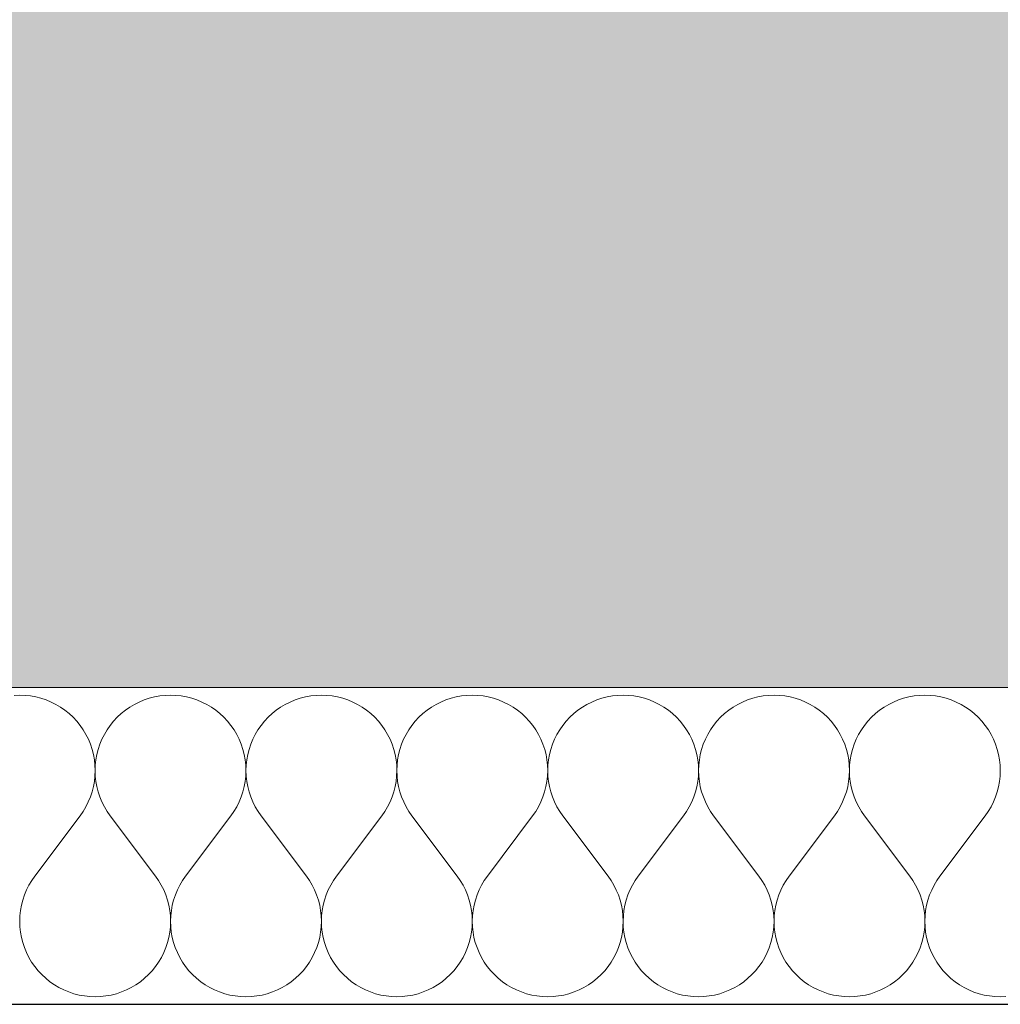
# Model space of a CAD drawing. Header units: millimetres. Extents: x -25972 to 4516, y -2839 to 20217.
# Tile 84 of 114: x -9676 to -9181, y 192 to 689. Entities that reach past the tile are written whole.
import ezdxf

# ---------------------------------------------------------------- set-up
doc = ezdxf.new("R2010")
doc.units = ezdxf.units.MM
doc.header["$MEASUREMENT"] = 0
doc.linetypes.add('Wipeout_Contour', pattern=[1000, 0, -1000])
for name, color, linetype in [('7._POHLED ZÁPADNÍ_1_3D prvky fasada nove', 7, 'Continuous'), ('7._POHLED ZÁPADNÍ_1_Konstrukce - nosné', 7, 'Continuous'), ('7._POHLED ZÁPADNÍ_1_Nové_Konstrukce - nosné', 7, 'Continuous'), ('7._POHLED ZÁPADNÍ_1_Nové_Výplně – Řezové', 7, 'Continuous'), ('7._POHLED ZÁPADNÍ_1_Výplně – Řezové', 7, 'Continuous')]:
    doc.layers.add(name, color=color, linetype=linetype)

# ---------------------------------------------------------------- blocks, each defined once
blk = doc.blocks.new('*X7', base_point=(-26739.77, -6860.77))
at = {"layer": '7._POHLED ZÁPADNÍ_1_Nové_Výplně – Řezové', "color": 21, "linetype": 'Continuous', "lineweight": 20, "true_color": 0xffaaaa}
for p, q in [((-9676.18, 347.9), (-9678.9, 347.81)), ((-9673.46, 347.81), (-9676.18, 347.9)), ((-9670.76, 347.52), (-9673.46, 347.81)), ((-9668.08, 347.03), (-9670.76, 347.52)), ((-9665.44, 346.36), (-9668.08, 347.03)), ((-9662.86, 345.5), (-9665.44, 346.36)), ((-9660.35, 344.46), (-9662.86, 345.5)), ((-9657.92, 343.24), (-9660.35, 344.46)), ((-9615.82, 344.46), (-9618.26, 343.24)), ((-9613.31, 345.5), (-9615.82, 344.46)), ((-9610.73, 346.36), (-9613.31, 345.5)), ((-9608.09, 347.03), (-9610.73, 346.36)), ((-9605.41, 347.51), (-9608.09, 347.03)), ((-9602.71, 347.8), (-9605.41, 347.51)), ((-9599.99, 347.9), (-9602.71, 347.8)), ((-9597.27, 347.8), (-9599.99, 347.9)), ((-9594.57, 347.51), (-9597.27, 347.8)), ((-9591.89, 347.03), (-9594.57, 347.51)), ((-9589.25, 346.36), (-9591.89, 347.03)), ((-9586.67, 345.5), (-9589.25, 346.36)), ((-9584.16, 344.46), (-9586.67, 345.5)), ((-9581.73, 343.24), (-9584.16, 344.46)), ((-9539.63, 344.45), (-9542.06, 343.24)), ((-9537.12, 345.5), (-9539.63, 344.45)), ((-9534.54, 346.36), (-9537.12, 345.5)), ((-9531.9, 347.03), (-9534.54, 346.36)), ((-9529.22, 347.51), (-9531.9, 347.03)), ((-9526.52, 347.8), (-9529.22, 347.51)), ((-9523.8, 347.9), (-9526.52, 347.8)), ((-9521.08, 347.8), (-9523.8, 347.9)), ((-9518.38, 347.51), (-9521.08, 347.8)), ((-9515.7, 347.03), (-9518.38, 347.51)), ((-9513.06, 346.36), (-9515.7, 347.03)), ((-9510.48, 345.5), (-9513.06, 346.36)), ((-9507.97, 344.45), (-9510.48, 345.5)), ((-9505.54, 343.24), (-9507.97, 344.45)), ((-9463.44, 344.45), (-9465.87, 343.23)), ((-9460.93, 345.49), (-9463.44, 344.45)), ((-9458.35, 346.35), (-9460.93, 345.49)), ((-9455.71, 347.03), (-9458.35, 346.35)), ((-9453.03, 347.51), (-9455.71, 347.03)), ((-9450.33, 347.8), (-9453.03, 347.51)), ((-9447.61, 347.9), (-9450.33, 347.8)), ((-9444.89, 347.8), (-9447.61, 347.9)), ((-9442.19, 347.51), (-9444.89, 347.8)), ((-9439.51, 347.03), (-9442.19, 347.51)), ((-9436.87, 346.35), (-9439.51, 347.03)), ((-9434.29, 345.49), (-9436.87, 346.35)), ((-9431.78, 344.45), (-9434.29, 345.49)), ((-9429.35, 343.23), (-9431.78, 344.45)), ((-9387.25, 344.45), (-9389.68, 343.23)), ((-9384.74, 345.49), (-9387.25, 344.45)), ((-9382.16, 346.35), (-9384.74, 345.49)), ((-9379.52, 347.02), (-9382.16, 346.35)), ((-9376.84, 347.51), (-9379.52, 347.02)), ((-9374.14, 347.8), (-9376.84, 347.51)), ((-9371.42, 347.9), (-9374.14, 347.8)), ((-9368.7, 347.8), (-9371.42, 347.9)), ((-9366, 347.51), (-9368.7, 347.8)), ((-9363.32, 347.02), (-9366, 347.51)), ((-9360.68, 346.35), (-9363.32, 347.02)), ((-9358.1, 345.49), (-9360.68, 346.35)), ((-9355.59, 344.45), (-9358.1, 345.49)), ((-9353.16, 343.23), (-9355.59, 344.45)), ((-9311.06, 344.45), (-9313.49, 343.23)), ((-9308.55, 345.49), (-9311.06, 344.45)), ((-9305.97, 346.35), (-9308.55, 345.49)), ((-9303.33, 347.02), (-9305.97, 346.35)), ((-9300.65, 347.51), (-9303.33, 347.02)), ((-9297.95, 347.8), (-9300.65, 347.51)), ((-9295.23, 347.89), (-9297.95, 347.8)), ((-9292.51, 347.8), (-9295.23, 347.89)), ((-9289.81, 347.51), (-9292.51, 347.8)), ((-9287.13, 347.02), (-9289.81, 347.51)), ((-9284.49, 346.35), (-9287.13, 347.02)), ((-9281.91, 345.49), (-9284.49, 346.35)), ((-9279.4, 344.45), (-9281.91, 345.49)), ((-9276.97, 343.23), (-9279.4, 344.45)), ((-9234.87, 344.45), (-9237.3, 343.23)), ((-9232.36, 345.49), (-9234.87, 344.45)), ((-9229.78, 346.35), (-9232.36, 345.49)), ((-9227.14, 347.02), (-9229.78, 346.35)), ((-9224.46, 347.5), (-9227.14, 347.02)), ((-9221.76, 347.8), (-9224.46, 347.5)), ((-9219.04, 347.89), (-9221.76, 347.8)), ((-9216.32, 347.79), (-9219.04, 347.89)), ((-9213.62, 347.5), (-9216.32, 347.79)), ((-9210.94, 347.02), (-9213.62, 347.5)), ((-9208.3, 346.35), (-9210.94, 347.02)), ((-9205.72, 345.49), (-9208.3, 346.35)), ((-9203.21, 344.45), (-9205.72, 345.49)), ((-9200.78, 343.23), (-9203.21, 344.45)), ((-9655.58, 341.85), (-9657.92, 343.24)), ((-9653.34, 340.3), (-9655.58, 341.85)), ((-9651.23, 338.59), (-9653.34, 340.3)), ((-9649.24, 336.74), (-9651.23, 338.59)), ((-9624.95, 338.59), (-9626.94, 336.74)), ((-9622.83, 340.3), (-9624.95, 338.59)), ((-9620.59, 341.85), (-9622.83, 340.3)), ((-9618.26, 343.24), (-9620.59, 341.85)), ((-9579.39, 341.85), (-9581.73, 343.24)), ((-9577.15, 340.3), (-9579.39, 341.85)), ((-9575.04, 338.59), (-9577.15, 340.3)), ((-9573.05, 336.73), (-9575.04, 338.59)), ((-9548.76, 338.59), (-9550.75, 336.73)), ((-9546.64, 340.3), (-9548.76, 338.59)), ((-9544.4, 341.85), (-9546.64, 340.3)), ((-9542.06, 343.24), (-9544.4, 341.85)), ((-9503.2, 341.85), (-9505.54, 343.24)), ((-9500.96, 340.29), (-9503.2, 341.85)), ((-9498.85, 338.59), (-9500.96, 340.29)), ((-9496.85, 336.73), (-9498.85, 338.59)), ((-9472.57, 338.59), (-9474.56, 336.73)), ((-9470.45, 340.29), (-9472.57, 338.59)), ((-9468.21, 341.85), (-9470.45, 340.29)), ((-9465.87, 343.23), (-9468.21, 341.85)), ((-9427.01, 341.85), (-9429.35, 343.23)), ((-9424.77, 340.29), (-9427.01, 341.85)), ((-9422.66, 338.59), (-9424.77, 340.29)), ((-9420.66, 336.73), (-9422.66, 338.59)), ((-9396.38, 338.58), (-9398.37, 336.73)), ((-9394.26, 340.29), (-9396.38, 338.58)), ((-9392.02, 341.84), (-9394.26, 340.29)), ((-9389.68, 343.23), (-9392.02, 341.84)), ((-9350.82, 341.84), (-9353.16, 343.23)), ((-9348.58, 340.29), (-9350.82, 341.84)), ((-9346.46, 338.58), (-9348.58, 340.29)), ((-9344.47, 336.73), (-9346.46, 338.58)), ((-9320.18, 338.58), (-9322.18, 336.73)), ((-9318.07, 340.29), (-9320.18, 338.58)), ((-9315.83, 341.84), (-9318.07, 340.29)), ((-9313.49, 343.23), (-9315.83, 341.84)), ((-9274.63, 341.84), (-9276.97, 343.23)), ((-9272.39, 340.29), (-9274.63, 341.84)), ((-9270.27, 338.58), (-9272.39, 340.29)), ((-9268.28, 336.73), (-9270.27, 338.58)), ((-9243.99, 338.58), (-9245.99, 336.73)), ((-9241.88, 340.29), (-9243.99, 338.58)), ((-9239.64, 341.84), (-9241.88, 340.29)), ((-9237.3, 343.23), (-9239.64, 341.84)), ((-9198.44, 341.84), (-9200.78, 343.23)), ((-9196.2, 340.29), (-9198.44, 341.84)), ((-9194.08, 338.58), (-9196.2, 340.29)), ((-9192.09, 336.72), (-9194.08, 338.58)), ((-9647.38, 334.74), (-9649.24, 336.74)), ((-9645.68, 332.63), (-9647.38, 334.74)), ((-9628.79, 334.74), (-9630.5, 332.63)), ((-9626.94, 336.74), (-9628.79, 334.74)), ((-9571.19, 334.74), (-9573.05, 336.73)), ((-9569.49, 332.62), (-9571.19, 334.74)), ((-9552.6, 334.74), (-9554.31, 332.62)), ((-9550.75, 336.73), (-9552.6, 334.74)), ((-9495, 334.74), (-9496.85, 336.73)), ((-9493.3, 332.62), (-9495, 334.74)), ((-9476.41, 334.74), (-9478.12, 332.62)), ((-9474.56, 336.73), (-9476.41, 334.74)), ((-9418.81, 334.74), (-9420.66, 336.73)), ((-9417.11, 332.62), (-9418.81, 334.74)), ((-9400.22, 334.74), (-9401.93, 332.62)), ((-9398.37, 336.73), (-9400.22, 334.74)), ((-9342.62, 334.74), (-9344.47, 336.73)), ((-9340.91, 332.62), (-9342.62, 334.74)), ((-9324.03, 334.74), (-9325.74, 332.62)), ((-9322.18, 336.73), (-9324.03, 334.74)), ((-9266.43, 334.74), (-9268.28, 336.73)), ((-9264.72, 332.62), (-9266.43, 334.74)), ((-9247.84, 334.73), (-9249.54, 332.62)), ((-9245.99, 336.73), (-9247.84, 334.73)), ((-9190.24, 334.73), (-9192.09, 336.72)), ((-9188.53, 332.61), (-9190.24, 334.73)), ((-9644.13, 330.39), (-9645.68, 332.63)), ((-9642.74, 328.05), (-9644.13, 330.39)), ((-9632.05, 330.39), (-9633.44, 328.05)), ((-9630.5, 332.63), (-9632.05, 330.39)), ((-9567.94, 330.39), (-9569.49, 332.62)), ((-9566.55, 328.05), (-9567.94, 330.39)), ((-9555.86, 330.39), (-9557.24, 328.05)), ((-9554.31, 332.62), (-9555.86, 330.39)), ((-9491.75, 330.39), (-9493.3, 332.62)), ((-9490.36, 328.05), (-9491.75, 330.39)), ((-9479.67, 330.39), (-9481.05, 328.05)), ((-9478.12, 332.62), (-9479.67, 330.39)), ((-9415.55, 330.38), (-9417.11, 332.62)), ((-9414.17, 328.04), (-9415.55, 330.38)), ((-9403.48, 330.38), (-9404.86, 328.04)), ((-9401.93, 332.62), (-9403.48, 330.38)), ((-9339.36, 330.38), (-9340.91, 332.62)), ((-9337.98, 328.04), (-9339.36, 330.38)), ((-9327.29, 330.38), (-9328.67, 328.04)), ((-9325.74, 332.62), (-9327.29, 330.38)), ((-9263.17, 330.38), (-9264.72, 332.62)), ((-9261.79, 328.04), (-9263.17, 330.38)), ((-9251.1, 330.38), (-9252.48, 328.04)), ((-9249.54, 332.62), (-9251.1, 330.38)), ((-9186.98, 330.38), (-9188.53, 332.61)), ((-9185.6, 328.04), (-9186.98, 330.38)), ((-9641.52, 325.62), (-9642.74, 328.05)), ((-9640.48, 323.1), (-9641.52, 325.62)), ((-9634.65, 325.62), (-9635.69, 323.1)), ((-9633.44, 328.05), (-9634.65, 325.62)), ((-9565.33, 325.61), (-9566.55, 328.05)), ((-9564.29, 323.1), (-9565.33, 325.61)), ((-9558.46, 325.61), (-9559.5, 323.1)), ((-9557.24, 328.05), (-9558.46, 325.61)), ((-9489.14, 325.61), (-9490.36, 328.05)), ((-9488.1, 323.1), (-9489.14, 325.61)), ((-9482.27, 325.61), (-9483.31, 323.1)), ((-9481.05, 328.05), (-9482.27, 325.61)), ((-9412.95, 325.61), (-9414.17, 328.04)), ((-9411.91, 323.1), (-9412.95, 325.61)), ((-9406.08, 325.61), (-9407.12, 323.1)), ((-9404.86, 328.04), (-9406.08, 325.61)), ((-9336.76, 325.61), (-9337.98, 328.04)), ((-9335.72, 323.1), (-9336.76, 325.61)), ((-9329.89, 325.61), (-9330.93, 323.09)), ((-9328.67, 328.04), (-9329.89, 325.61)), ((-9260.57, 325.61), (-9261.79, 328.04)), ((-9259.53, 323.09), (-9260.57, 325.61)), ((-9253.7, 325.61), (-9254.74, 323.09)), ((-9252.48, 328.04), (-9253.7, 325.61)), ((-9184.38, 325.61), (-9185.6, 328.04)), ((-9183.34, 323.09), (-9184.38, 325.61)), ((-9639.62, 320.52), (-9640.48, 323.1)), ((-9638.95, 317.88), (-9639.62, 320.52)), ((-9636.55, 320.52), (-9637.22, 317.88)), ((-9635.69, 323.1), (-9636.55, 320.52)), ((-9563.43, 320.52), (-9564.29, 323.1)), ((-9562.76, 317.88), (-9563.43, 320.52)), ((-9560.36, 320.52), (-9561.03, 317.88)), ((-9559.5, 323.1), (-9560.36, 320.52)), ((-9487.24, 320.52), (-9488.1, 323.1)), ((-9486.57, 317.88), (-9487.24, 320.52)), ((-9484.17, 320.52), (-9484.84, 317.88)), ((-9483.31, 323.1), (-9484.17, 320.52)), ((-9411.05, 320.52), (-9411.91, 323.1)), ((-9410.38, 317.88), (-9411.05, 320.52)), ((-9407.98, 320.52), (-9408.65, 317.88)), ((-9407.12, 323.1), (-9407.98, 320.52)), ((-9334.86, 320.51), (-9335.72, 323.1)), ((-9334.19, 317.88), (-9334.86, 320.51)), ((-9331.79, 320.51), (-9332.46, 317.88)), ((-9330.93, 323.09), (-9331.79, 320.51)), ((-9258.67, 320.51), (-9259.53, 323.09)), ((-9258, 317.87), (-9258.67, 320.51)), ((-9255.6, 320.51), (-9256.27, 317.87)), ((-9254.74, 323.09), (-9255.6, 320.51)), ((-9182.48, 320.51), (-9183.34, 323.09)), ((-9181.81, 317.87), (-9182.48, 320.51)), ((-9638.47, 315.21), (-9638.95, 317.88)), ((-9638.18, 312.5), (-9638.47, 315.21)), ((-9637.7, 315.21), (-9637.99, 312.5)), ((-9637.22, 317.88), (-9637.7, 315.21)), ((-9562.28, 315.21), (-9562.76, 317.88)), ((-9561.99, 312.5), (-9562.28, 315.21)), ((-9561.51, 315.21), (-9561.8, 312.5)), ((-9561.03, 317.88), (-9561.51, 315.21)), ((-9486.09, 315.2), (-9486.57, 317.88)), ((-9485.8, 312.5), (-9486.09, 315.2)), ((-9485.32, 315.2), (-9485.61, 312.5)), ((-9484.84, 317.88), (-9485.32, 315.2)), ((-9409.9, 315.2), (-9410.38, 317.88)), ((-9409.61, 312.5), (-9409.9, 315.2)), ((-9409.13, 315.2), (-9409.42, 312.5)), ((-9408.65, 317.88), (-9409.13, 315.2)), ((-9333.71, 315.2), (-9334.19, 317.88)), ((-9333.42, 312.49), (-9333.71, 315.2)), ((-9332.94, 315.2), (-9333.23, 312.49)), ((-9332.46, 317.88), (-9332.94, 315.2)), ((-9257.52, 315.2), (-9258, 317.87)), ((-9257.23, 312.49), (-9257.52, 315.2)), ((-9256.75, 315.2), (-9257.04, 312.49)), ((-9256.27, 317.87), (-9256.75, 315.2)), ((-9181.33, 315.2), (-9181.81, 317.87)), ((-9181.04, 312.49), (-9181.33, 315.2)), ((-9638.19, 307.06), (-9638.09, 309.78)), ((-9638.09, 309.78), (-9638.18, 312.5)), ((-9637.99, 312.5), (-9638.09, 309.78)), ((-9638.09, 309.78), (-9637.99, 307.06)), ((-9562, 307.06), (-9561.9, 309.78)), ((-9561.9, 309.78), (-9561.99, 312.5)), ((-9561.8, 312.5), (-9561.9, 309.78)), ((-9561.9, 309.78), (-9561.8, 307.06)), ((-9485.81, 307.06), (-9485.71, 309.78)), ((-9485.71, 309.78), (-9485.8, 312.5)), ((-9485.61, 312.5), (-9485.71, 309.78)), ((-9485.71, 309.78), (-9485.61, 307.06)), ((-9409.52, 309.78), (-9409.61, 312.5)), ((-9409.61, 307.06), (-9409.52, 309.78)), ((-9409.42, 312.5), (-9409.52, 309.78)), ((-9409.52, 309.78), (-9409.42, 307.06)), ((-9333.33, 309.78), (-9333.42, 312.49)), ((-9333.42, 307.06), (-9333.33, 309.78)), ((-9333.23, 312.49), (-9333.33, 309.78)), ((-9333.33, 309.78), (-9333.23, 307.06)), ((-9257.14, 309.77), (-9257.23, 312.49)), ((-9257.23, 307.05), (-9257.14, 309.77)), ((-9257.04, 312.49), (-9257.14, 309.77)), ((-9257.14, 309.77), (-9257.04, 307.05)), ((-9180.94, 309.77), (-9181.04, 312.49)), ((-9181.04, 307.05), (-9180.94, 309.77)), ((-9638.96, 301.68), (-9638.48, 304.36)), ((-9638.48, 304.36), (-9638.19, 307.06)), ((-9637.99, 307.06), (-9637.7, 304.36)), ((-9637.7, 304.36), (-9637.21, 301.68)), ((-9562.77, 301.68), (-9562.29, 304.36)), ((-9562.29, 304.36), (-9562, 307.06)), ((-9561.8, 307.06), (-9561.51, 304.36)), ((-9561.51, 304.36), (-9561.02, 301.68)), ((-9486.58, 301.68), (-9486.1, 304.36)), ((-9486.1, 304.36), (-9485.81, 307.06)), ((-9485.61, 307.06), (-9485.32, 304.36)), ((-9485.32, 304.36), (-9484.83, 301.68)), ((-9410.39, 301.68), (-9409.91, 304.35)), ((-9409.91, 304.35), (-9409.61, 307.06)), ((-9409.42, 307.06), (-9409.12, 304.35)), ((-9409.12, 304.35), (-9408.64, 301.68)), ((-9334.2, 301.67), (-9333.72, 304.35)), ((-9333.72, 304.35), (-9333.42, 307.06)), ((-9333.23, 307.06), (-9332.93, 304.35)), ((-9332.93, 304.35), (-9332.45, 301.67)), ((-9258.01, 301.67), (-9257.53, 304.35)), ((-9257.53, 304.35), (-9257.23, 307.05)), ((-9257.04, 307.05), (-9256.74, 304.35)), ((-9256.74, 304.35), (-9256.26, 301.67)), ((-9181.82, 301.67), (-9181.34, 304.35)), ((-9181.34, 304.35), (-9181.04, 307.05)), ((-9640.5, 296.47), (-9639.64, 299.05)), ((-9639.64, 299.05), (-9638.96, 301.68)), ((-9637.21, 301.68), (-9636.54, 299.05)), ((-9636.54, 299.05), (-9635.68, 296.47)), ((-9564.31, 296.46), (-9563.45, 299.05)), ((-9563.45, 299.05), (-9562.77, 301.68)), ((-9561.02, 301.68), (-9560.35, 299.05)), ((-9560.35, 299.05), (-9559.48, 296.46)), ((-9488.12, 296.46), (-9487.26, 299.04)), ((-9487.26, 299.04), (-9486.58, 301.68)), ((-9484.83, 301.68), (-9484.16, 299.04)), ((-9484.16, 299.04), (-9483.29, 296.46)), ((-9411.93, 296.46), (-9411.07, 299.04)), ((-9411.07, 299.04), (-9410.39, 301.68)), ((-9408.64, 301.68), (-9407.96, 299.04)), ((-9407.96, 299.04), (-9407.1, 296.46)), ((-9335.74, 296.46), (-9334.88, 299.04)), ((-9334.88, 299.04), (-9334.2, 301.67)), ((-9332.45, 301.67), (-9331.77, 299.04)), ((-9331.77, 299.04), (-9330.91, 296.46)), ((-9259.55, 296.46), (-9258.69, 299.04)), ((-9258.69, 299.04), (-9258.01, 301.67)), ((-9256.26, 301.67), (-9255.58, 299.04)), ((-9255.58, 299.04), (-9254.72, 296.46)), ((-9183.36, 296.46), (-9182.5, 299.04)), ((-9182.5, 299.04), (-9181.82, 301.67)), ((-9642.76, 291.52), (-9641.54, 293.95)), ((-9641.54, 293.95), (-9640.5, 296.47)), ((-9635.68, 296.47), (-9634.63, 293.95)), ((-9634.63, 293.95), (-9633.41, 291.52)), ((-9566.57, 291.52), (-9565.35, 293.95)), ((-9565.35, 293.95), (-9564.31, 296.46)), ((-9559.48, 296.46), (-9558.44, 293.95)), ((-9558.44, 293.95), (-9557.22, 291.52)), ((-9490.38, 291.52), (-9489.16, 293.95)), ((-9489.16, 293.95), (-9488.12, 296.46)), ((-9483.29, 296.46), (-9482.25, 293.95)), ((-9482.25, 293.95), (-9481.03, 291.52)), ((-9414.19, 291.52), (-9412.97, 293.95)), ((-9412.97, 293.95), (-9411.93, 296.46)), ((-9407.1, 296.46), (-9406.06, 293.95)), ((-9406.06, 293.95), (-9404.84, 291.52)), ((-9338, 291.51), (-9336.78, 293.95)), ((-9336.78, 293.95), (-9335.74, 296.46)), ((-9330.91, 296.46), (-9329.87, 293.95)), ((-9329.87, 293.95), (-9328.65, 291.51)), ((-9261.81, 291.51), (-9260.59, 293.94)), ((-9260.59, 293.94), (-9259.55, 296.46)), ((-9254.72, 296.46), (-9253.68, 293.94)), ((-9253.68, 293.94), (-9252.46, 291.51)), ((-9185.62, 291.51), (-9184.4, 293.94)), ((-9184.4, 293.94), (-9183.36, 296.46)), ((-9645.71, 286.95), (-9644.15, 289.18)), ((-9644.15, 289.18), (-9642.76, 291.52)), ((-9633.41, 291.52), (-9632.02, 289.18)), ((-9632.02, 289.18), (-9630.47, 286.95)), ((-9569.52, 286.95), (-9567.96, 289.18)), ((-9567.96, 289.18), (-9566.57, 291.52)), ((-9557.22, 291.52), (-9555.83, 289.18)), ((-9555.83, 289.18), (-9554.28, 286.95)), ((-9493.33, 286.95), (-9491.77, 289.18)), ((-9491.77, 289.18), (-9490.38, 291.52)), ((-9481.03, 291.52), (-9479.64, 289.18)), ((-9479.64, 289.18), (-9478.09, 286.95)), ((-9417.14, 286.94), (-9415.58, 289.18)), ((-9415.58, 289.18), (-9414.19, 291.52)), ((-9404.84, 291.52), (-9403.45, 289.18)), ((-9403.45, 289.18), (-9401.9, 286.94)), ((-9340.95, 286.94), (-9339.39, 289.18)), ((-9339.39, 289.18), (-9338, 291.51)), ((-9328.65, 291.51), (-9327.26, 289.18)), ((-9327.26, 289.18), (-9325.71, 286.94)), ((-9264.75, 286.94), (-9263.2, 289.17)), ((-9263.2, 289.17), (-9261.81, 291.51)), ((-9252.46, 291.51), (-9251.07, 289.17)), ((-9251.07, 289.17), (-9249.52, 286.94)), ((-9188.56, 286.94), (-9187.01, 289.17)), ((-9187.01, 289.17), (-9185.62, 291.51)), ((-9668.56, 256.47), (-9645.71, 286.95)), ((-9607.61, 256.47), (-9630.47, 286.95)), ((-9592.37, 256.47), (-9569.52, 286.95)), ((-9531.42, 256.47), (-9554.28, 286.95)), ((-9516.18, 256.47), (-9493.33, 286.95)), ((-9455.23, 256.47), (-9478.09, 286.95)), ((-9439.99, 256.47), (-9417.14, 286.94)), ((-9379.04, 256.47), (-9401.9, 286.94)), ((-9363.8, 256.47), (-9340.95, 286.94)), ((-9302.85, 256.47), (-9325.71, 286.94)), ((-9287.61, 256.47), (-9264.75, 286.94)), ((-9226.66, 256.46), (-9249.52, 286.94)), ((-9211.42, 256.46), (-9188.56, 286.94)), ((-9670.12, 254.24), (-9671.51, 251.9)), ((-9668.56, 256.47), (-9670.12, 254.24)), ((-9606.06, 254.24), (-9607.61, 256.47)), ((-9604.67, 251.9), (-9606.06, 254.24)), ((-9593.93, 254.24), (-9595.32, 251.9)), ((-9592.37, 256.47), (-9593.93, 254.24)), ((-9529.87, 254.24), (-9531.42, 256.47)), ((-9528.48, 251.9), (-9529.87, 254.24)), ((-9517.74, 254.24), (-9519.13, 251.9)), ((-9516.18, 256.47), (-9517.74, 254.24)), ((-9453.68, 254.24), (-9455.23, 256.47)), ((-9452.29, 251.9), (-9453.68, 254.24)), ((-9441.55, 254.24), (-9442.94, 251.9)), ((-9439.99, 256.47), (-9441.55, 254.24)), ((-9377.49, 254.23), (-9379.04, 256.47)), ((-9376.1, 251.9), (-9377.49, 254.23)), ((-9365.36, 254.23), (-9366.75, 251.9)), ((-9363.8, 256.47), (-9365.36, 254.23)), ((-9301.3, 254.23), (-9302.85, 256.47)), ((-9299.91, 251.89), (-9301.3, 254.23)), ((-9289.17, 254.23), (-9290.56, 251.89)), ((-9287.61, 256.47), (-9289.17, 254.23)), ((-9225.11, 254.23), (-9226.66, 256.46)), ((-9223.72, 251.89), (-9225.11, 254.23)), ((-9212.98, 254.23), (-9214.37, 251.89)), ((-9211.42, 256.46), (-9212.98, 254.23)), ((-9672.73, 249.47), (-9673.77, 246.96)), ((-9671.51, 251.9), (-9672.73, 249.47)), ((-9603.45, 249.47), (-9604.67, 251.9)), ((-9602.41, 246.96), (-9603.45, 249.47)), ((-9596.54, 249.47), (-9597.58, 246.96)), ((-9595.32, 251.9), (-9596.54, 249.47)), ((-9527.26, 249.47), (-9528.48, 251.9)), ((-9526.22, 246.96), (-9527.26, 249.47)), ((-9520.35, 249.47), (-9521.39, 246.96)), ((-9519.13, 251.9), (-9520.35, 249.47)), ((-9451.07, 249.47), (-9452.29, 251.9)), ((-9450.03, 246.95), (-9451.07, 249.47)), ((-9444.16, 249.47), (-9445.2, 246.95)), ((-9442.94, 251.9), (-9444.16, 249.47)), ((-9374.88, 249.46), (-9376.1, 251.9)), ((-9373.83, 246.95), (-9374.88, 249.46)), ((-9367.97, 249.46), (-9369.01, 246.95)), ((-9366.75, 251.9), (-9367.97, 249.46)), ((-9298.69, 249.46), (-9299.91, 251.89)), ((-9297.64, 246.95), (-9298.69, 249.46)), ((-9291.78, 249.46), (-9292.82, 246.95)), ((-9290.56, 251.89), (-9291.78, 249.46)), ((-9222.5, 249.46), (-9223.72, 251.89)), ((-9221.45, 246.95), (-9222.5, 249.46)), ((-9215.59, 249.46), (-9216.63, 246.95)), ((-9214.37, 251.89), (-9215.59, 249.46)), ((-9674.63, 244.38), (-9675.31, 241.74)), ((-9673.77, 246.96), (-9674.63, 244.38)), ((-9601.55, 244.38), (-9602.41, 246.96)), ((-9600.87, 241.74), (-9601.55, 244.38)), ((-9598.44, 244.38), (-9599.12, 241.74)), ((-9597.58, 246.96), (-9598.44, 244.38)), ((-9525.35, 244.37), (-9526.22, 246.96)), ((-9524.68, 241.74), (-9525.35, 244.37)), ((-9522.25, 244.37), (-9522.93, 241.74)), ((-9521.39, 246.96), (-9522.25, 244.37)), ((-9449.16, 244.37), (-9450.03, 246.95)), ((-9448.49, 241.74), (-9449.16, 244.37)), ((-9446.06, 244.37), (-9446.74, 241.74)), ((-9445.2, 246.95), (-9446.06, 244.37)), ((-9372.97, 244.37), (-9373.83, 246.95)), ((-9372.3, 241.74), (-9372.97, 244.37)), ((-9369.87, 244.37), (-9370.55, 241.74)), ((-9369.01, 246.95), (-9369.87, 244.37)), ((-9296.78, 244.37), (-9297.64, 246.95)), ((-9296.11, 241.73), (-9296.78, 244.37)), ((-9293.68, 244.37), (-9294.36, 241.73)), ((-9292.82, 246.95), (-9293.68, 244.37)), ((-9220.59, 244.37), (-9221.45, 246.95)), ((-9219.92, 241.73), (-9220.59, 244.37)), ((-9217.49, 244.37), (-9218.17, 241.73)), ((-9216.63, 246.95), (-9217.49, 244.37)), ((-9675.79, 239.07), (-9676.09, 236.36)), ((-9675.31, 241.74), (-9675.79, 239.07)), ((-9600.39, 239.06), (-9600.87, 241.74)), ((-9600.09, 236.36), (-9600.39, 239.06)), ((-9599.6, 239.06), (-9599.9, 236.36)), ((-9599.12, 241.74), (-9599.6, 239.06)), ((-9524.2, 239.06), (-9524.68, 241.74)), ((-9523.9, 236.36), (-9524.2, 239.06)), ((-9523.41, 239.06), (-9523.7, 236.36)), ((-9522.93, 241.74), (-9523.41, 239.06)), ((-9448, 239.06), (-9448.49, 241.74)), ((-9447.71, 236.36), (-9448, 239.06)), ((-9447.22, 239.06), (-9447.51, 236.36)), ((-9446.74, 241.74), (-9447.22, 239.06)), ((-9371.81, 239.06), (-9372.3, 241.74)), ((-9371.52, 236.35), (-9371.81, 239.06)), ((-9371.03, 239.06), (-9371.32, 236.35)), ((-9370.55, 241.74), (-9371.03, 239.06)), ((-9295.62, 239.06), (-9296.11, 241.73)), ((-9295.33, 236.35), (-9295.62, 239.06)), ((-9294.84, 239.06), (-9295.13, 236.35)), ((-9294.36, 241.73), (-9294.84, 239.06)), ((-9219.43, 239.05), (-9219.92, 241.73)), ((-9219.14, 236.35), (-9219.43, 239.05)), ((-9218.65, 239.05), (-9218.94, 236.35)), ((-9218.17, 241.73), (-9218.65, 239.05)), ((-9676.09, 236.36), (-9676.18, 233.64)), ((-9599.99, 233.64), (-9600.09, 236.36)), ((-9599.9, 236.36), (-9599.99, 233.64)), ((-9523.8, 233.64), (-9523.9, 236.36)), ((-9523.7, 236.36), (-9523.8, 233.64)), ((-9447.61, 233.64), (-9447.71, 236.36)), ((-9447.51, 236.36), (-9447.61, 233.64)), ((-9371.42, 233.63), (-9371.52, 236.35)), ((-9371.32, 236.35), (-9371.42, 233.63)), ((-9295.23, 233.63), (-9295.33, 236.35)), ((-9295.13, 236.35), (-9295.23, 233.63)), ((-9219.04, 233.63), (-9219.14, 236.35)), ((-9218.94, 236.35), (-9219.04, 233.63)), ((-9676.18, 233.64), (-9676.09, 230.92)), ((-9676.09, 230.92), (-9675.8, 228.22)), ((-9600.38, 228.22), (-9600.09, 230.92)), ((-9600.09, 230.92), (-9599.99, 233.64)), ((-9599.99, 233.64), (-9599.9, 230.92)), ((-9599.9, 230.92), (-9599.61, 228.22)), ((-9524.19, 228.21), (-9523.9, 230.92)), ((-9523.9, 230.92), (-9523.8, 233.64)), ((-9523.8, 233.64), (-9523.71, 230.92)), ((-9523.71, 230.92), (-9523.42, 228.21)), ((-9448, 228.21), (-9447.71, 230.92)), ((-9447.71, 230.92), (-9447.61, 233.64)), ((-9447.61, 233.64), (-9447.52, 230.92)), ((-9447.52, 230.92), (-9447.23, 228.21)), ((-9371.81, 228.21), (-9371.52, 230.92)), ((-9371.52, 230.92), (-9371.42, 233.63)), ((-9371.42, 233.63), (-9371.33, 230.92)), ((-9371.33, 230.92), (-9371.04, 228.21)), ((-9295.62, 228.21), (-9295.33, 230.91)), ((-9295.33, 230.91), (-9295.23, 233.63)), ((-9295.23, 233.63), (-9295.14, 230.91)), ((-9295.14, 230.91), (-9294.85, 228.21)), ((-9219.43, 228.21), (-9219.14, 230.91)), ((-9219.14, 230.91), (-9219.04, 233.63)), ((-9219.04, 233.63), (-9218.95, 230.91)), ((-9218.95, 230.91), (-9218.66, 228.21)), ((-9675.8, 228.22), (-9675.32, 225.54)), ((-9675.32, 225.54), (-9674.65, 222.9)), ((-9601.53, 222.9), (-9600.86, 225.54)), ((-9600.86, 225.54), (-9600.38, 228.22)), ((-9599.61, 228.22), (-9599.13, 225.54)), ((-9599.13, 225.54), (-9598.46, 222.9)), ((-9525.34, 222.9), (-9524.67, 225.54)), ((-9524.67, 225.54), (-9524.19, 228.21)), ((-9523.42, 228.21), (-9522.94, 225.54)), ((-9522.94, 225.54), (-9522.27, 222.9)), ((-9449.15, 222.9), (-9448.48, 225.54)), ((-9448.48, 225.54), (-9448, 228.21)), ((-9447.23, 228.21), (-9446.75, 225.54)), ((-9446.75, 225.54), (-9446.08, 222.9)), ((-9372.96, 222.9), (-9372.29, 225.53)), ((-9372.29, 225.53), (-9371.81, 228.21)), ((-9371.04, 228.21), (-9370.56, 225.53)), ((-9370.56, 225.53), (-9369.89, 222.9)), ((-9296.77, 222.89), (-9296.1, 225.53)), ((-9296.1, 225.53), (-9295.62, 228.21)), ((-9294.85, 228.21), (-9294.37, 225.53)), ((-9294.37, 225.53), (-9293.69, 222.89)), ((-9220.58, 222.89), (-9219.91, 225.53)), ((-9219.91, 225.53), (-9219.43, 228.21)), ((-9218.66, 228.21), (-9218.18, 225.53)), ((-9218.18, 225.53), (-9217.5, 222.89)), ((-9674.65, 222.9), (-9673.79, 220.32)), ((-9673.79, 220.32), (-9672.75, 217.81)), ((-9603.43, 217.81), (-9602.39, 220.32)), ((-9602.39, 220.32), (-9601.53, 222.9)), ((-9598.46, 222.9), (-9597.6, 220.32)), ((-9597.6, 220.32), (-9596.56, 217.81)), ((-9527.24, 217.81), (-9526.2, 220.32)), ((-9526.2, 220.32), (-9525.34, 222.9)), ((-9522.27, 222.9), (-9521.41, 220.32)), ((-9521.41, 220.32), (-9520.37, 217.8)), ((-9451.05, 217.8), (-9450.01, 220.32)), ((-9450.01, 220.32), (-9449.15, 222.9)), ((-9446.08, 222.9), (-9445.22, 220.32)), ((-9445.22, 220.32), (-9444.18, 217.8)), ((-9374.86, 217.8), (-9373.82, 220.32)), ((-9373.82, 220.32), (-9372.96, 222.9)), ((-9369.89, 222.9), (-9369.03, 220.31)), ((-9369.03, 220.31), (-9367.99, 217.8)), ((-9298.67, 217.8), (-9297.63, 220.31)), ((-9297.63, 220.31), (-9296.77, 222.89)), ((-9293.69, 222.89), (-9292.84, 220.31)), ((-9292.84, 220.31), (-9291.8, 217.8)), ((-9222.48, 217.8), (-9221.44, 220.31)), ((-9221.44, 220.31), (-9220.58, 222.89)), ((-9217.5, 222.89), (-9216.65, 220.31)), ((-9216.65, 220.31), (-9215.61, 217.8)), ((-9672.75, 217.81), (-9671.53, 215.38)), ((-9671.53, 215.38), (-9670.15, 213.04)), ((-9606.03, 213.03), (-9604.65, 215.37)), ((-9604.65, 215.37), (-9603.43, 217.81)), ((-9596.56, 217.81), (-9595.34, 215.37)), ((-9595.34, 215.37), (-9593.96, 213.03)), ((-9529.84, 213.03), (-9528.46, 215.37)), ((-9528.46, 215.37), (-9527.24, 217.81)), ((-9520.37, 217.8), (-9519.15, 215.37)), ((-9519.15, 215.37), (-9517.77, 213.03)), ((-9453.65, 213.03), (-9452.27, 215.37)), ((-9452.27, 215.37), (-9451.05, 217.8)), ((-9444.18, 217.8), (-9442.96, 215.37)), ((-9442.96, 215.37), (-9441.57, 213.03)), ((-9377.46, 213.03), (-9376.08, 215.37)), ((-9376.08, 215.37), (-9374.86, 217.8)), ((-9367.99, 217.8), (-9366.77, 215.37)), ((-9366.77, 215.37), (-9365.38, 213.03)), ((-9301.27, 213.03), (-9299.88, 215.37)), ((-9299.88, 215.37), (-9298.67, 217.8)), ((-9291.8, 217.8), (-9290.58, 215.37)), ((-9290.58, 215.37), (-9289.19, 213.03)), ((-9225.08, 213.02), (-9223.69, 215.36)), ((-9223.69, 215.36), (-9222.48, 217.8)), ((-9215.61, 217.8), (-9214.39, 215.36)), ((-9214.39, 215.36), (-9213, 213.02)), ((-9670.15, 213.04), (-9668.6, 210.8)), ((-9668.6, 210.8), (-9666.89, 208.68)), ((-9609.29, 208.68), (-9607.58, 210.8)), ((-9607.58, 210.8), (-9606.03, 213.03)), ((-9593.96, 213.03), (-9592.4, 210.8)), ((-9592.4, 210.8), (-9590.7, 208.68)), ((-9533.1, 208.68), (-9531.39, 210.8)), ((-9531.39, 210.8), (-9529.84, 213.03)), ((-9517.77, 213.03), (-9516.21, 210.8)), ((-9516.21, 210.8), (-9514.51, 208.68)), ((-9456.91, 208.68), (-9455.2, 210.79)), ((-9455.2, 210.79), (-9453.65, 213.03)), ((-9441.57, 213.03), (-9440.02, 210.79)), ((-9440.02, 210.79), (-9438.32, 208.67)), ((-9380.72, 208.67), (-9379.01, 210.79)), ((-9379.01, 210.79), (-9377.46, 213.03)), ((-9365.38, 213.03), (-9363.83, 210.79)), ((-9363.83, 210.79), (-9362.13, 208.67)), ((-9304.53, 208.67), (-9302.82, 210.79)), ((-9302.82, 210.79), (-9301.27, 213.03)), ((-9289.19, 213.03), (-9287.64, 210.79)), ((-9287.64, 210.79), (-9285.94, 208.67)), ((-9228.34, 208.67), (-9226.63, 210.79)), ((-9226.63, 210.79), (-9225.08, 213.02)), ((-9213, 213.02), (-9211.45, 210.79)), ((-9211.45, 210.79), (-9209.75, 208.67)), ((-9666.89, 208.68), (-9665.04, 206.69)), ((-9665.04, 206.69), (-9663.05, 204.83)), ((-9663.05, 204.83), (-9660.93, 203.13)), ((-9615.25, 203.13), (-9613.13, 204.83)), ((-9613.13, 204.83), (-9611.14, 206.69)), ((-9611.14, 206.69), (-9609.29, 208.68)), ((-9590.7, 208.68), (-9588.85, 206.69)), ((-9588.85, 206.69), (-9586.86, 204.83)), ((-9586.86, 204.83), (-9584.74, 203.12)), ((-9539.06, 203.12), (-9536.94, 204.83)), ((-9536.94, 204.83), (-9534.95, 206.69)), ((-9534.95, 206.69), (-9533.1, 208.68)), ((-9514.51, 208.68), (-9512.66, 206.69)), ((-9512.66, 206.69), (-9510.66, 204.83)), ((-9510.66, 204.83), (-9508.55, 203.12)), ((-9462.87, 203.12), (-9460.75, 204.83)), ((-9460.75, 204.83), (-9458.76, 206.68)), ((-9458.76, 206.68), (-9456.91, 208.68)), ((-9438.32, 208.67), (-9436.46, 206.68)), ((-9436.46, 206.68), (-9434.47, 204.83)), ((-9434.47, 204.83), (-9432.36, 203.12)), ((-9386.68, 203.12), (-9384.56, 204.83)), ((-9384.56, 204.83), (-9382.57, 206.68)), ((-9382.57, 206.68), (-9380.72, 208.67)), ((-9362.13, 208.67), (-9360.27, 206.68)), ((-9360.27, 206.68), (-9358.28, 204.83)), ((-9358.28, 204.83), (-9356.17, 203.12)), ((-9310.49, 203.12), (-9308.37, 204.83)), ((-9308.37, 204.83), (-9306.38, 206.68)), ((-9306.38, 206.68), (-9304.53, 208.67)), ((-9285.94, 208.67), (-9284.08, 206.68)), ((-9284.08, 206.68), (-9282.09, 204.82)), ((-9282.09, 204.82), (-9279.98, 203.12)), ((-9234.3, 203.12), (-9232.18, 204.82)), ((-9232.18, 204.82), (-9230.19, 206.68)), ((-9230.19, 206.68), (-9228.34, 208.67)), ((-9209.75, 208.67), (-9207.89, 206.68)), ((-9207.89, 206.68), (-9205.9, 204.82)), ((-9205.9, 204.82), (-9203.78, 203.12)), ((-9660.93, 203.13), (-9658.69, 201.57)), ((-9658.69, 201.57), (-9656.35, 200.19)), ((-9656.35, 200.19), (-9653.92, 198.97)), ((-9622.26, 198.97), (-9619.83, 200.18)), ((-9619.83, 200.18), (-9617.49, 201.57)), ((-9617.49, 201.57), (-9615.25, 203.13)), ((-9584.74, 203.12), (-9582.5, 201.57)), ((-9582.5, 201.57), (-9580.16, 200.18)), ((-9580.16, 200.18), (-9577.73, 198.97)), ((-9546.07, 198.96), (-9543.64, 200.18)), ((-9543.64, 200.18), (-9541.3, 201.57)), ((-9541.3, 201.57), (-9539.06, 203.12)), ((-9508.55, 203.12), (-9506.31, 201.57)), ((-9506.31, 201.57), (-9503.97, 200.18)), ((-9503.97, 200.18), (-9501.54, 198.96)), ((-9469.88, 198.96), (-9467.45, 200.18)), ((-9467.45, 200.18), (-9465.11, 201.57)), ((-9465.11, 201.57), (-9462.87, 203.12)), ((-9432.36, 203.12), (-9430.12, 201.57)), ((-9430.12, 201.57), (-9427.78, 200.18)), ((-9427.78, 200.18), (-9425.35, 198.96)), ((-9393.69, 198.96), (-9391.25, 200.18)), ((-9391.25, 200.18), (-9388.92, 201.57)), ((-9388.92, 201.57), (-9386.68, 203.12)), ((-9356.17, 203.12), (-9353.93, 201.57)), ((-9353.93, 201.57), (-9351.59, 200.18)), ((-9351.59, 200.18), (-9349.16, 198.96)), ((-9317.5, 198.96), (-9315.06, 200.18)), ((-9315.06, 200.18), (-9312.72, 201.57)), ((-9312.72, 201.57), (-9310.49, 203.12)), ((-9279.98, 203.12), (-9277.74, 201.56)), ((-9277.74, 201.56), (-9275.4, 200.18)), ((-9275.4, 200.18), (-9272.97, 198.96)), ((-9241.31, 198.96), (-9238.87, 200.18)), ((-9238.87, 200.18), (-9236.53, 201.56)), ((-9236.53, 201.56), (-9234.3, 203.12)), ((-9203.78, 203.12), (-9201.55, 201.56)), ((-9201.55, 201.56), (-9199.21, 200.17)), ((-9199.21, 200.17), (-9196.78, 198.96)), ((-9653.92, 198.97), (-9651.41, 197.93)), ((-9651.41, 197.93), (-9648.83, 197.07)), ((-9648.83, 197.07), (-9646.19, 196.39)), ((-9646.19, 196.39), (-9643.51, 195.91)), ((-9643.51, 195.91), (-9640.81, 195.62)), ((-9640.81, 195.62), (-9638.09, 195.52)), ((-9638.09, 195.52), (-9635.37, 195.62)), ((-9635.37, 195.62), (-9632.67, 195.91)), ((-9632.67, 195.91), (-9629.99, 196.39)), ((-9629.99, 196.39), (-9627.35, 197.07)), ((-9627.35, 197.07), (-9624.77, 197.93)), ((-9624.77, 197.93), (-9622.26, 198.97)), ((-9577.73, 198.97), (-9575.22, 197.92)), ((-9575.22, 197.92), (-9572.64, 197.06)), ((-9572.64, 197.06), (-9570, 196.39)), ((-9570, 196.39), (-9567.32, 195.91)), ((-9567.32, 195.91), (-9564.62, 195.62)), ((-9564.62, 195.62), (-9561.9, 195.52)), ((-9561.9, 195.52), (-9559.18, 195.62)), ((-9559.18, 195.62), (-9556.48, 195.91)), ((-9556.48, 195.91), (-9553.8, 196.39)), ((-9553.8, 196.39), (-9551.16, 197.06)), ((-9551.16, 197.06), (-9548.58, 197.92)), ((-9548.58, 197.92), (-9546.07, 198.96)), ((-9501.54, 198.96), (-9499.03, 197.92)), ((-9499.03, 197.92), (-9496.45, 197.06)), ((-9496.45, 197.06), (-9493.81, 196.39)), ((-9493.81, 196.39), (-9491.13, 195.91)), ((-9491.13, 195.91), (-9488.43, 195.62)), ((-9488.43, 195.62), (-9485.71, 195.52)), ((-9485.71, 195.52), (-9482.99, 195.62)), ((-9482.99, 195.62), (-9480.29, 195.91)), ((-9480.29, 195.91), (-9477.61, 196.39)), ((-9477.61, 196.39), (-9474.97, 197.06)), ((-9474.97, 197.06), (-9472.39, 197.92)), ((-9472.39, 197.92), (-9469.88, 198.96)), ((-9425.35, 198.96), (-9422.84, 197.92)), ((-9422.84, 197.92), (-9420.26, 197.06)), ((-9420.26, 197.06), (-9417.62, 196.39)), ((-9417.62, 196.39), (-9414.94, 195.9)), ((-9414.94, 195.9), (-9412.24, 195.61)), ((-9412.24, 195.61), (-9409.52, 195.52)), ((-9409.52, 195.52), (-9406.8, 195.61)), ((-9406.8, 195.61), (-9404.1, 195.9)), ((-9404.1, 195.9), (-9401.42, 196.39)), ((-9401.42, 196.39), (-9398.78, 197.06)), ((-9398.78, 197.06), (-9396.2, 197.92)), ((-9396.2, 197.92), (-9393.69, 198.96)), ((-9349.16, 198.96), (-9346.65, 197.92)), ((-9346.65, 197.92), (-9344.07, 197.06)), ((-9344.07, 197.06), (-9341.43, 196.39)), ((-9341.43, 196.39), (-9338.75, 195.9)), ((-9338.75, 195.9), (-9336.05, 195.61)), ((-9336.05, 195.61), (-9333.33, 195.51)), ((-9333.33, 195.51), (-9330.61, 195.61)), ((-9330.61, 195.61), (-9327.9, 195.9)), ((-9327.9, 195.9), (-9325.23, 196.39)), ((-9325.23, 196.39), (-9322.59, 197.06)), ((-9322.59, 197.06), (-9320.01, 197.92)), ((-9320.01, 197.92), (-9317.5, 198.96)), ((-9272.97, 198.96), (-9270.46, 197.92)), ((-9270.46, 197.92), (-9267.87, 197.06)), ((-9267.87, 197.06), (-9265.24, 196.38)), ((-9265.24, 196.38), (-9262.56, 195.9)), ((-9262.56, 195.9), (-9259.86, 195.61)), ((-9259.86, 195.61), (-9257.14, 195.51)), ((-9257.14, 195.51), (-9254.42, 195.61)), ((-9254.42, 195.61), (-9251.71, 195.9)), ((-9251.71, 195.9), (-9249.04, 196.38)), ((-9249.04, 196.38), (-9246.4, 197.06)), ((-9246.4, 197.06), (-9243.82, 197.92)), ((-9243.82, 197.92), (-9241.31, 198.96)), ((-9196.78, 198.96), (-9194.27, 197.91)), ((-9194.27, 197.91), (-9191.68, 197.05)), ((-9191.68, 197.05), (-9189.05, 196.38)), ((-9189.05, 196.38), (-9186.37, 195.9)), ((-9186.37, 195.9), (-9183.67, 195.61)), ((-9183.67, 195.61), (-9180.95, 195.51)), ((-9180.95, 195.51), (-9178.23, 195.61))]:
    blk.add_line(p, q, dxfattribs=at)

msp = doc.modelspace()

# ---------------------------------------------------------------- hatches: boundary and pattern name
at = {"layer": '7._POHLED ZÁPADNÍ_1_Výplně – Řezové', "linetype": 'Continuous', "lineweight": 13}
msp.add_hatch(color=254, dxfattribs=at).paths.add_polyline_path([(-11381.21, 349.99), (-9042.57, 349.93), (-9042.56, 849.93), (-11381.2, 849.99)])

# ---------------------------------------------------------------- linework, layer by layer
at = {"layer": '7._POHLED ZÁPADNÍ_1_Konstrukce - nosné', "color": 7, "linetype": 'Continuous', "lineweight": 50, "flags": 128}
msp.add_lwpolyline([(-11381.21, 349.99), (-9042.57, 349.93)], dxfattribs=at)

# ---------------------------------------------------------------- next in the draw order: wipeouts: each hides what was drawn before it
at = {"color": 254, "linetype": 'Wipeout_Contour', "lineweight": 0, "ltscale": 40965.610316}
msp.add_wipeout([(-11431.84, 191.76), (-9043.03, 191.7), (-9043.02, 351.7), (-11431.83, 351.76)], dxfattribs=at).dxf.layer = '7._POHLED ZÁPADNÍ_1_Nové_Výplně – Řezové'

# ---------------------------------------------------------------- next in the draw order: linework, layer by layer
at = {"layer": '7._POHLED ZÁPADNÍ_1_Nové_Konstrukce - nosné', "color": 1, "linetype": 'Continuous', "lineweight": 25, "flags": 128}
for points in [[(-9043.02, 351.7), (-11431.83, 351.76)], [(-11431.84, 191.76), (-9043.03, 191.7)]]:
    msp.add_lwpolyline(points, dxfattribs=at)

# ---------------------------------------------------------------- next in the draw order: block references
at = {"layer": '7._POHLED ZÁPADNÍ_1_3D prvky fasada nove', "color": 9, "linetype": 'Continuous', "lineweight": 13}
msp.add_blockref('*X7', (-26739.77, -6860.77), dxfattribs=at)

doc.saveas('drawing.dxf')
